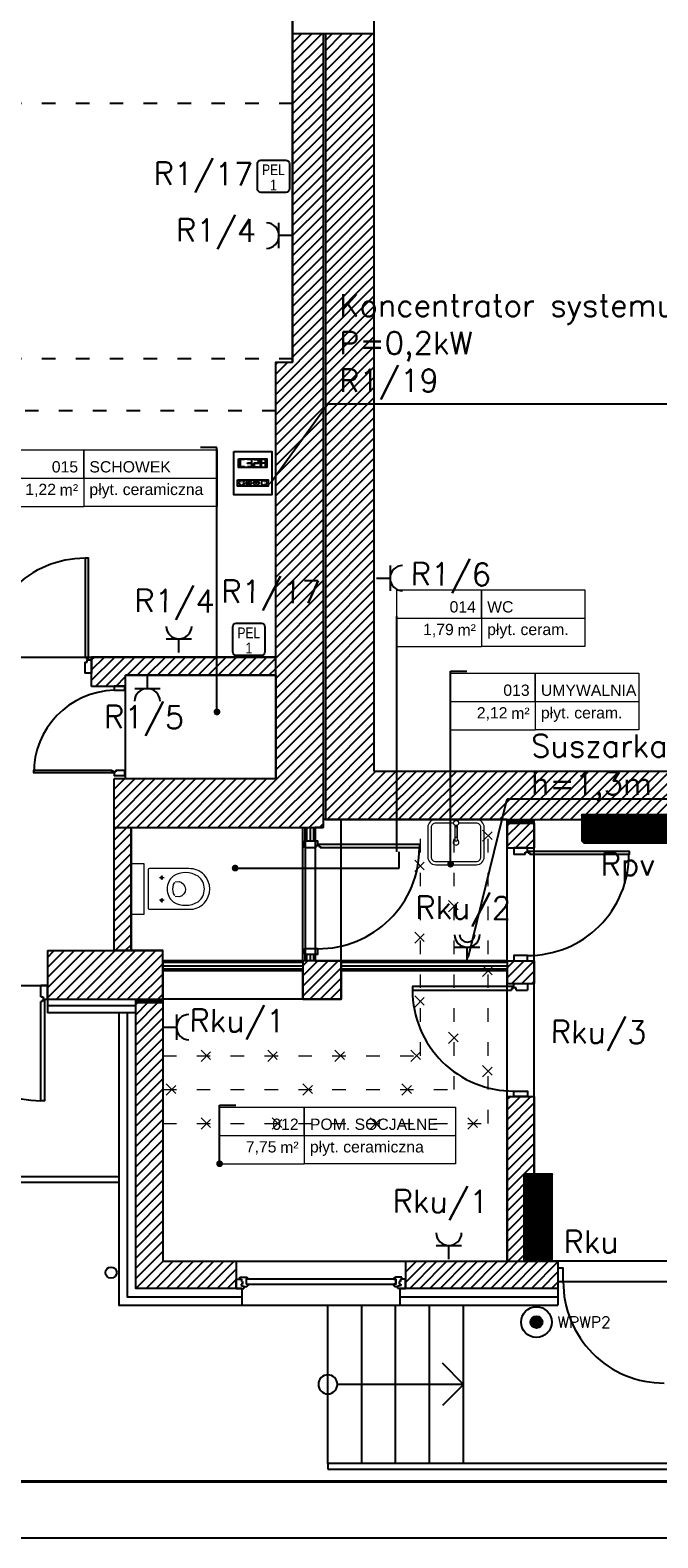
# Model space of a CAD drawing. Header units: millimetres. Extents: x 22250 to 51280, y -5012 to 7692.
# Tile 28 of 183: x 31897 to 32452, y 1533 to 2868. Entities that reach past the tile are written whole.
import ezdxf
from ezdxf import colors
from ezdxf.entities.mleader import LeaderData, LeaderLine
from ezdxf.enums import TextEntityAlignment as Align
from ezdxf.math import Vec2, Vec3

# ---------------------------------------------------------------- set-up
doc = ezdxf.new("R2010")
doc.units = ezdxf.units.MM
doc.linetypes.add('ACAD_ISO03W100', pattern=[30, 12, -18])
for name, color, linetype, lineweight in [('A_OPISY', 40, 'Continuous', 9), ('A_WYPOSAŻENIE', 181, 'Continuous', 9), ('E_Obwody', 3, 'Continuous', 13)]:
    doc.layers.add(name, color=color, linetype=linetype, lineweight=lineweight)
for name, color, linetype in [('AA OPISY', 40, 'Continuous'), ('E_Elektryka', 1, 'Continuous'), ('E_Gniazda', 1, 'Continuous'), ('E_nowe', 1, 'Continuous'), ('E_podklad', 252, 'Continuous'), ('IE_gniazda_PEL', 94, 'Continuous')]:
    doc.layers.add(name, color=color, linetype=linetype)
doc.styles.add('ARIAL', font='arial.ttf')
doc.styles.get("Standard").update_dxf_attribs({"font": 'arial.ttf'})
doc.linetypes.add('BATTING', pattern='A,0.0001,-0.1,[134,ltypeshp.shx,S=0.1,R=0,X=-0.1,Y=0],-0.2,[134,ltypeshp.shx,S=0.1,R=180,X=0.1,Y=0],-0.1', length=0.4001)
pattern_1 = [(45, (16286.52, -15796.4403), (-4.490128, 4.490128), [])]

# ---------------------------------------------------------------- blocks, each defined once
blk = doc.blocks.new('wc1')
at = {"layer": 'A_WYPOSAŻENIE'}
for p, q in [((-3840.4, 3355.8), (-3836.4, 3355.8)), ((-3838.4, 3353.8), (-3838.4, 3357.8)), ((-3820.4, 3355.8), (-3816.4, 3355.8)), ((-3818.4, 3353.8), (-3818.4, 3357.8))]:
    blk.add_line(p, q, dxfattribs=at)
blk.add_lwpolyline([(-3850.9, 3371.8), (-3805.9, 3371.8), (-3805.9, 3382.8), (-3850.9, 3382.8)], close=True, dxfattribs=at)
for points in [[(-3815.8, 3318.4, -0.399978), (-3841, 3318.4, -0.216638), (-3846.4, 3331.8), (-3846.4, 3366.8, -0.414214), (-3845.4, 3367.8), (-3811.4, 3367.8, -0.414214), (-3810.4, 3366.8), (-3810.4, 3331.8, -0.216638)], [(-3839.8, 3345.7, -0.466255), (-3817, 3345.7, -0.283436), (-3817.1, 3323.7, -0.502453), (-3839.7, 3323.7, -0.283436)]]:
    blk.add_lwpolyline(points, format="xyb", close=True, dxfattribs=at)
for points in [[(-3834.8, 3343.9), (-3834.9, 3340.5, 0.83974), (-3821.6, 3340.2), (-3821.7, 3343.9)], [(-3833.8, 3344.2, -0.303379), (-3832.3, 3345.7, -0.119022), (-3824.4, 3345.7, -0.303379), (-3823, 3344.2, -0.291246)]]:
    blk.add_lwpolyline(points, format="xyb", dxfattribs=at)
for centre in [(-3838.4, 3355.8), (-3818.4, 3355.8)]:
    blk.add_circle(centre, 1, dxfattribs=at)
blk = doc.blocks.new('um1')
at = {"layer": 'A_WYPOSAŻENIE', "ltscale": 0.5}
for points in [[(-2506.5, 3366.8), (-2524.3, 3366.8, 0.414214), (-2531.3, 3359.8), (-2531.3, 3333.8, 0.414214), (-2524.3, 3326.8), (-2488.3, 3326.8, 0.414214), (-2481.3, 3333.8), (-2481.3, 3359.8, 0.414214), (-2488.3, 3366.8), (-2506, 3366.8)], [(-2508.5, 3363.8), (-2524.3, 3363.8, 0.414214), (-2528.3, 3359.8), (-2528.3, 3333.8, 0.414214), (-2524.3, 3329.8), (-2488.3, 3329.8, 0.414214), (-2484.3, 3333.8), (-2484.3, 3359.8, 0.414214), (-2488.3, 3363.8), (-2504, 3363.8)]]:
    blk.add_lwpolyline(points, format="xyb", dxfattribs=at)
at = {"layer": 'A_WYPOSAŻENIE'}
for points in [[(-2506.5, 3366.1), (-2506.5, 3367.3), (-2506, 3367.3), (-2506, 3366.1)], [(-2506.8, 3361.7), (-2506.8, 3360.3), (-2505.8, 3360.3), (-2505.8, 3361.7)]]:
    blk.add_lwpolyline(points, dxfattribs=at)
blk.add_lwpolyline([(-2507.4, 3361.9), (-2507.4, 3348.7, 0.869565), (-2505.1, 3348.7), (-2505.1, 3361.9)], format="xyb", dxfattribs=at)
blk.add_lwpolyline([(-2507, 3360.3), (-2505.5, 3360.3), (-2505.5, 3351), (-2507, 3351)], close=True, dxfattribs=at)
blk.add_circle((-2506.3, 3363.8), 2.25, dxfattribs=at)
at = {"layer": 'A_WYPOSAŻENIE', "ltscale": 0.5}
blk.add_arc((-2506.3, 3346.8), 2.5, 117.3871, 62.6129, dxfattribs=at)
blk = doc.blocks.new('*U208')
at = {"layer": 'AA OPISY'}
for q in [(-43.5, 18.8), (-136.6, 0), (-43.5, -18.8)]:
    blk.add_line((-25, 0), q, dxfattribs=at)
blk.add_circle((-145, 0), 8.43, dxfattribs=at)
blk = doc.blocks.new('*U213')
at = {"color": 144}
for p, q in [((125.9, 0), (125.9, -8)), ((125.9, 0), (132.6, 0)), ((125.9, 0), (125.9, -8)), ((132.6, 0), (133.2, -1.6)), ((269.2, 0), (268.7, -1.6)), ((275.9, 0), (269.2, 0)), ((275.9, 0), (275.9, -8)), ((125.9, -8), (129.1, -8)), ((129.1, -8), (129.1, -9.9)), ((129.1, -8), (130.5, -8)), ((129.1, -9.9), (135, -9.9)), ((130.2, -2.4), (133.2, -1.6)), ((130.2, -3.7), (130.2, -2.4)), ((131.5, -3.7), (130.2, -3.7)), ((130.5, -8), (130.5, -6.1)), ((130.5, -6.1), (131.5, -6.1)), ((131.5, -6.1), (131.5, -3.7)), ((133.2, -1.6), (134, -1.6)), ((134, -1.6), (133.9, -1)), ((134.7, -8), (134.7, -3.7)), ((134.7, -3.7), (136.3, -3.7)), ((136.3, -8), (134.7, -8)), ((136.3, -9), (136.3, -8)), ((267.2, -3.7), (265.5, -3.7)), ((265.6, -9), (265.6, -8)), ((265.6, -8), (267.2, -8)), ((272.7, -9.9), (266.9, -9.9)), ((267.2, -8), (267.2, -3.7)), ((267.8, -1.6), (267.9, -1)), ((268.7, -1.6), (267.8, -1.6)), ((271.7, -2.4), (268.7, -1.6)), ((270.3, -6.1), (270.3, -3.7)), ((270.3, -3.7), (271.7, -3.7)), ((271.3, -6.1), (270.3, -6.1)), ((271.3, -8), (271.3, -6.1)), ((272.7, -8), (271.3, -8)), ((271.7, -3.7), (271.7, -2.4)), ((275.9, -8), (272.7, -8)), ((272.7, -8), (272.7, -9.9))]:
    blk.add_line(p, q, dxfattribs=at)
blk.add_lwpolyline([(134.7, -3.7), (267.2, -3.7), (267.2, -8), (134.7, -8)], close=True, dxfattribs=at)
for centre, radius, start, end in [((133.8, -3.5), 2.51, 356.8105, 86.8105), ((134.9, -8.4), 1.5, 273.3553, 335.6854), ((268, -3.5), 2.51, 93.1895, 183.1895), ((267, -8.4), 1.5, 204.3146, 266.6447)]:
    blk.add_arc(centre, radius, start, end, dxfattribs=at)
blk = doc.blocks.new('*U216')
at = {"lineweight": 5}
for p, q in [((-75, -25), (-75, 25)), ((-75, 25), (0, 25)), ((0, 0), (0, 25)), ((0, 25), (133.8, 25)), ((133.8, 25), (133.8, -25)), ((-75, -25), (0, -25)), ((133.8, -25), (0, -25))]:
    blk.add_line(p, q, dxfattribs=at)
at = {"lineweight": 5, "ltscale": 18.5}
for p, q in [((0, 25), (0, -25)), ((-75, 0), (133.8, 0))]:
    blk.add_line(p, q, dxfattribs=at)
at = {"lineweight": 5, "ltscale": 18.5, "insert": (-5, -10.4), "char_height": 10, "attachment_point": 6, "style": 'ARIAL'}
blk.add_mtext('\\A1;m²', dxfattribs=at)
at = {"lineweight": 5, "style": 'ARIAL'}
blk.add_attdef('1NR', text='', height=10, dxfattribs=at).set_placement((-5, 5), align=Align.RIGHT)
blk.add_attdef('2POM', (5, 5), '', height=10, dxfattribs=at)
blk.add_attdef('4PL2', text='', height=10, dxfattribs=at).set_placement((-24.6, -5), align=Align.TOP_RIGHT)
blk.add_attdef('3POS', text='', height=10, dxfattribs=at).set_placement((5, -5), align=Align.TOP_LEFT)
blk = doc.blocks.new('_Dot')
at = {"color": 0, "linetype": 'ByBlock', "lineweight": -2}
blk.add_line((-0.5, 0), (-1, 0), dxfattribs=at)
at = {"color": 0, "linetype": 'ByBlock', "const_width": 0.5}
blk.add_lwpolyline([(-0.25, 0, 1), (0.25, 0, 1)], format="xyb", close=True, dxfattribs=at)
blk = doc.blocks.new('*U217')
at = {"lineweight": 5}
for p, q in [((-75, -25), (-75, 25)), ((-75, 25), (0, 25)), ((0, 0), (0, 25)), ((0, 25), (91.6, 25)), ((91.6, 25), (91.6, -25)), ((-75, -25), (0, -25)), ((91.6, -25), (0, -25))]:
    blk.add_line(p, q, dxfattribs=at)
at = {"lineweight": 5, "ltscale": 18.5}
for p, q in [((0, 25), (0, -25)), ((-75, 0), (91.6, 0))]:
    blk.add_line(p, q, dxfattribs=at)
at = {"lineweight": 5, "ltscale": 18.5, "insert": (-5, -10.4), "char_height": 10, "attachment_point": 6, "style": 'ARIAL'}
blk.add_mtext('\\A1;m²', dxfattribs=at)
at = {"lineweight": 5, "style": 'ARIAL'}
blk.add_attdef('1NR', text='', height=10, dxfattribs=at).set_placement((-5, 5), align=Align.RIGHT)
blk.add_attdef('2POM', (5, 5), '', height=10, dxfattribs=at)
blk.add_attdef('4PL2', text='', height=10, dxfattribs=at).set_placement((-24.6, -5), align=Align.TOP_RIGHT)
blk.add_attdef('3POS', text='', height=10, dxfattribs=at).set_placement((5, -5), align=Align.TOP_LEFT)
blk = doc.blocks.new('*U218')
at = {"lineweight": 5}
for p, q in [((-75, -25), (-75, 25)), ((-75, 25), (0, 25)), ((0, 0), (0, 25)), ((0, 25), (118.2, 25)), ((118.2, 25), (118.2, -25)), ((-75, -25), (0, -25)), ((118.2, -25), (0, -25))]:
    blk.add_line(p, q, dxfattribs=at)
at = {"lineweight": 5, "ltscale": 18.5}
for p, q in [((0, 25), (0, -25)), ((-75, 0), (118.2, 0))]:
    blk.add_line(p, q, dxfattribs=at)
at = {"lineweight": 5, "ltscale": 18.5, "insert": (-5, -10.4), "char_height": 10, "attachment_point": 6, "style": 'ARIAL'}
blk.add_mtext('\\A1;m²', dxfattribs=at)
at = {"lineweight": 5, "style": 'ARIAL'}
blk.add_attdef('1NR', text='', height=10, dxfattribs=at).set_placement((-5, 5), align=Align.RIGHT)
blk.add_attdef('2POM', (5, 5), '', height=10, dxfattribs=at)
blk.add_attdef('4PL2', text='', height=10, dxfattribs=at).set_placement((-24.6, -5), align=Align.TOP_RIGHT)
blk.add_attdef('3POS', text='', height=10, dxfattribs=at).set_placement((5, -5), align=Align.TOP_LEFT)
blk = doc.blocks.new('ROZBIÓRKI_DOM')
at = {"layer": 'A_OPISY', "color": 22, "linetype": 'ACAD_ISO03W100', "true_color": 0xe22908}
for p, q in [((18569.2, 7715.7), (18579.2, 7705.7)), ((18569.2, 7705.7), (18579.2, 7715.7)), ((18509.2, 7688.9), (18519.2, 7678.9)), ((18509.2, 7678.9), (18519.2, 7688.9)), ((18539.2, 7653.4), (18549.2, 7643.4)), ((18539.2, 7643.4), (18549.2, 7653.4)), ((18509.2, 7625.4), (18519.2, 7615.4)), ((18509.2, 7615.4), (18519.2, 7625.4)), ((18569.2, 7595.9), (18579.2, 7585.9)), ((18569.2, 7585.9), (18579.2, 7595.9)), ((18509.2, 7569), (18519.2, 7559)), ((18509.2, 7559), (18519.2, 7569)), ((18539.2, 7536.8), (18549.2, 7526.8)), ((18539.2, 7526.8), (18549.2, 7536.8)), ((18320, 7520.9), (18330, 7510.9)), ((18320, 7510.9), (18330, 7520.9)), ((18379, 7520.9), (18389, 7510.9)), ((18379, 7510.9), (18389, 7520.9)), ((18438.6, 7520.9), (18448.6, 7510.9)), ((18438.6, 7510.9), (18448.6, 7520.9)), ((18505.8, 7520.9), (18515.8, 7510.9)), ((18505.8, 7510.9), (18515.8, 7520.9)), ((18569.2, 7507.2), (18579.2, 7497.2)), ((18569.2, 7497.2), (18579.2, 7507.2)), ((18289.1, 7490.9), (18299.1, 7480.9)), ((18289.1, 7480.9), (18299.1, 7490.9)), ((18410.2, 7490.9), (18420.2, 7480.9)), ((18410.2, 7480.9), (18420.2, 7490.9)), ((18497.9, 7490.9), (18507.9, 7480.9)), ((18497.9, 7480.9), (18507.9, 7490.9)), ((18320, 7460.9), (18330, 7450.9)), ((18320, 7450.9), (18330, 7460.9)), ((18382.9, 7460.9), (18392.9, 7450.9)), ((18382.9, 7450.9), (18392.9, 7460.9)), ((18469.7, 7460.9), (18479.7, 7450.9)), ((18469.7, 7450.9), (18479.7, 7460.9)), ((18556.2, 7460.9), (18566.2, 7450.9)), ((18556.2, 7450.9), (18566.2, 7460.9))]:
    blk.add_line(p, q, dxfattribs=at)
for points in [[(18286.2, 7515.9), (18514.2, 7515.9), (18514.2, 7724.9)], [(18286.2, 7485.9), (18544.2, 7485.9), (18544.2, 7724.9)], [(18286.2, 7455.9), (18574.2, 7455.9), (18574.2, 7724.9)]]:
    blk.add_lwpolyline(points, dxfattribs=at)
blk = doc.blocks.new('*U966')
blk.add_lwpolyline([(-71, 0), (0, 0), (0, 42), (-71, 42)], close=True)
at = {"lineweight": 40}
blk.add_lwpolyline([(-68, 1), (-1, 1), (-1, 41), (-68, 41)], close=True, dxfattribs=at)
blk = doc.blocks.new('PEL 1')
at = {"lineweight": 25}
blk.add_lwpolyline([(-17.5, 45), (17.5, 45, -0.414214), (22.5, 40), (22.5, 5, -0.414214), (17.5, 0), (-17.5, 0, -0.414214), (-22.5, 5), (-22.5, 40, -0.414214)], format="xyb", close=True, dxfattribs=at)
at = {"style": 'ARIAL', "width": 0.8}
for s, p in [('PEL', (0, 24.1)), ('1', (0, 2.8))]:
    blk.add_text(s, height=15, dxfattribs=at).set_placement(p, align=Align.CENTER)
blk = doc.blocks.new('Koncentrator')
h = blk.add_hatch(color=1)
h.dxf.hatch_style = 1
h.set_gradient(color1=(255, 0, 0), color2=(255, 0, 0), tint=1)
h.paths.add_polyline_path([(2328.8, 2568.1), (2326.6, 2564.4), (2331, 2564.4)])
h = blk.add_hatch(color=1)
h.dxf.hatch_style = 1
h.set_gradient(color1=(255, 0, 0), color2=(255, 0, 0), tint=1)
h.paths.add_polyline_path([(2342.5, 2564), (2344.7, 2567.6), (2340.3, 2567.6)])
at = {"color": 1}
for p, q in [((2326.6, 2564.4), (2328.8, 2568.1)), ((2326.6, 2564.4), (2331, 2564.4)), ((2331, 2564.4), (2328.8, 2568.1)), ((2344.7, 2567.6), (2340.3, 2567.6)), ((2340.3, 2567.6), (2342.5, 2564)), ((2344.7, 2567.6), (2342.5, 2564))]:
    blk.add_line(p, q, dxfattribs=at)
at = {"color": 1, "ltscale": 5}
for points in [[(2301.5, 2622.9), (2371, 2622.9), (2371, 2544), (2301.5, 2544)], [(2310.2, 2609.3), (2361.9, 2609.3), (2361.9, 2593.6), (2310.2, 2593.6)], [(2312.3, 2602), (2312.3, 2608.2), (2313.1, 2608.2), (2313.1, 2602)], [(2312.3, 2595.4), (2312.3, 2601.6), (2313.1, 2601.6), (2313.1, 2595.4)], [(2313.2, 2609), (2320.3, 2609), (2320.3, 2608.2), (2313.2, 2608.2)], [(2313.2, 2595.4), (2320.3, 2595.4), (2320.3, 2594.6), (2313.2, 2594.6)], [(2326.2, 2609), (2333.3, 2609), (2333.3, 2608.2), (2326.2, 2608.2)], [(2326.2, 2602), (2333.3, 2602), (2333.3, 2601.2), (2326.2, 2601.2)], [(2326.2, 2595.4), (2333.3, 2595.4), (2333.3, 2594.6), (2326.2, 2594.6)], [(2334.3, 2602), (2334.3, 2608.2), (2333.5, 2608.2), (2333.5, 2602)], [(2334.3, 2595.4), (2334.3, 2601.6), (2333.5, 2601.6), (2333.5, 2595.4)], [(2338, 2595), (2338, 2601.2), (2338.7, 2601.2), (2338.7, 2595)], [(2338.9, 2608.6), (2346, 2608.6), (2346, 2607.8), (2338.9, 2607.8)], [(2338.9, 2602), (2346, 2602), (2346, 2601.2), (2338.9, 2601.2)], [(2338.9, 2595), (2346, 2595), (2346, 2594.2), (2338.9, 2594.2)], [(2347, 2601.6), (2347, 2607.8), (2346.2, 2607.8), (2346.2, 2601.6)], [(2350.5, 2602), (2350.5, 2608.2), (2351.3, 2608.2), (2351.3, 2602)], [(2350.5, 2595.4), (2350.5, 2601.6), (2351.3, 2601.6), (2351.3, 2595.4)], [(2351.4, 2609), (2358.5, 2609), (2358.5, 2608.2), (2351.4, 2608.2)], [(2351.4, 2602.1), (2358.5, 2602.1), (2358.5, 2601.3), (2351.4, 2601.3)], [(2359.5, 2602), (2359.5, 2608.2), (2358.7, 2608.2), (2358.7, 2602)], [(2359.5, 2595.4), (2359.5, 2601.6), (2358.7, 2601.6), (2358.7, 2595.4)], [(2308.4, 2571.1), (2364, 2571.1), (2364, 2559.8), (2308.4, 2559.8)]]:
    blk.add_lwpolyline(points, close=True, dxfattribs=at)
for centre in [(2315.6, 2565.5), (2328.8, 2565.5), (2342.5, 2565.5), (2356.8, 2565.5)]:
    blk.add_circle(centre, 4.75, dxfattribs=at)
at = {"color": 1, "char_height": 5.07, "attachment_point": 1}
for s, insert in [('R', (2313.5, 2568.1)), ('T', (2354.7, 2568.1))]:
    blk.add_mtext_dynamic_manual_height_columns(s, width=0.0899, gutter_width=1, heights=[0], dxfattribs=dict(at, insert=insert))

msp = doc.modelspace()

# ---------------------------------------------------------------- hatches: boundary and pattern name
at = {"layer": 'E_Elektryka', "lineweight": 50}
h = msp.add_hatch(dxfattribs=at)
h.set_pattern_fill('ANSI31', color=1, scale=0.131021, angle=180)
h.set_pattern_definition([(225, (42569.33117, -23702.217274), (0.01158071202, -0.01158071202), [])])
h.paths.add_polyline_path([(32385.6, 2149), (32461.9, 2149), (32461.9, 2173), (32385.6, 2173)])
h = msp.add_hatch(dxfattribs=at)
h.set_pattern_fill('ANSI31', color=1, scale=0.131021, angle=90)
h.set_pattern_definition([(135, (6483.209341, -8328.918096), (-0.01158071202, -0.01158071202), [])])
h.paths.add_polyline_path([(32334.5, 1854.8), (32334.5, 1778.5), (32358.4, 1778.5), (32358.4, 1854.8)])
at = {"layer": 'E_nowe', "lineweight": -2}
h = msp.add_hatch(color=1, dxfattribs=at)
h.dxf.hatch_style = 1
h.paths.add_polyline_path([(32350.2, 1724.2, 1), (32339.6, 1724.2, 1)])
at = {"layer": 'E_podklad'}
h = msp.add_hatch(dxfattribs=at)
h.set_pattern_fill('ANSI31', color=256, scale=2)
h.set_pattern_definition(pattern_1)
h.paths.add_polyline_path([(32803, 2212.1), (32201, 2212.1), (32201, 2865.1), (32158, 2865.1), (32158, 2169.1), (32803, 2169.1)])
h.paths.add_polyline_path([(32156, 2865.1), (32129, 2865.1), (32129, 2574.1), (32114, 2574.1), (32114, 2205.1), (31971, 2205.1), (31971, 2162.1), (32156, 2162.1)])
h.paths.add_polyline_path([(32201, 3149.1), (32129, 3149.1), (32129, 3093.1), (32201, 3093.1)])
h.paths.add_polyline_path([(32201, 3444.1), (32158, 3444.1), (32158, 3379.1), (32201, 3379.1)])
h.paths.add_polyline_path([(32158, 3444.1), (32129, 3444.1), (32129, 3379.1), (32158, 3379.1)])
h.paths.add_polyline_path([(32229, 3487.1), (32158, 3487.1), (32158, 3492.1), (31983, 3492.1), (31983, 3484.1), (31983, 3449.1), (32115, 3449.1), (32115, 3444.1), (32229, 3444.1)])
h.paths.add_polyline_path([(32510, 3487.1), (32466, 3487.1), (32466, 3479.1), (32466, 3444.1), (32510, 3444.1)])
h.paths.add_polyline_path([(31757, 3492.1), (31706, 3492.1), (31706, 3484.1), (31706, 3449.1), (31757, 3449.1)])
h.paths.add_polyline_path([(31480, 3492.1), (31293, 3492.1), (31293, 3376.1), (31301, 3376.1), (31336, 3376.1), (31336, 3449.1), (31480, 3449.1)])
h.paths.add_polyline_path([(31336, 3156.1), (31293, 3156.1), (31293, 3100.1), (31301, 3100.1), (31336, 3100.1)])
h.paths.add_polyline_path([(31336, 2868.1), (31293, 2868.1), (31293, 2268.1), (31336, 2268.1)])
h.paths.add_polyline_path([(31812, 2053.1), (31336, 2053.1), (31336, 2072.1), (31293, 2072.1), (31293, 2010.1), (31812, 2010.1), (31812, 2022.1)])
h.paths.add_polyline_path([(32014, 2053.1), (31990, 2053.1), (31971, 2053.1), (31912, 2053.1), (31912, 2010.1), (32014, 2010.1)])
h = msp.add_hatch(dxfattribs=at)
h.set_pattern_fill('ANSI31', color=256, scale=2)
h.set_pattern_definition(pattern_1)
h.paths.add_polyline_path([(32172, 2044.1), (32138, 2044.1), (32138, 2010.1), (32172, 2010.1)])
h.paths.add_polyline_path([(32114, 2313.1), (31951, 2313.1), (31951, 2287.1), (31970.9, 2287.1), (31981, 2287.1), (31981, 2297.1), (32114, 2297.1)])
h.paths.add_polyline_path([(31459, 2287.1), (31459, 2302.1), (31851, 2302.1), (31851, 2287.1), (31851, 2313.1), (31336, 2313.1), (31336, 2287.1)])
at = {"layer": 'E_podklad', "ltscale": 2}
h = msp.add_hatch(dxfattribs=at)
h.set_pattern_fill('ANSI31', color=256, scale=2)
h.set_pattern_definition([(45, (14959.9826, -18526.9925), (-4.490128, 4.490128), [])])
h.paths.add_polyline_path([(32927, 2166.1), (32903, 2166.1), (32903, 1778.1), (32927, 1778.1)])
h.paths.add_polyline_path([(32464, 1778.1), (32464, 1754.1), (32593.2, 1754.1), (32593.2, 1778.1)])
h.paths.add_polyline_path([(32229, 1778.1), (32229, 1754.1), (32364, 1754.1), (32364, 1778.1)])
h.paths.add_polyline_path([(32343, 1924.1), (32319, 1924.1), (32319, 1778.1), (32343, 1778.1)])
h.paths.add_polyline_path([(32343, 2024.1), (32343, 2044.1), (32319, 2044.1), (32319, 2024.1)])
h.paths.add_polyline_path([(32343, 2166.1), (32319, 2166.1), (32319, 2144.1), (32343, 2144.1)])
h.paths.add_polyline_path([(32014, 2007.1), (31990, 2007.1), (31990, 1754.1), (32079, 1754.1), (32079, 1762.1), (32079, 1778.1), (32014, 1778.1)])
h.paths.add_polyline_path([(33054, 1754.1), (33054, 1778.1), (32593.2, 1778.1), (32593.2, 1754.1)])
h.paths.add_polyline_path([(33204, 1778.1), (33204, 1754.1), (33318, 1754.1), (33318, 1994.1), (33318, 2012.1), (33294, 2012.1), (33294, 1994.1), (33294, 1778.1)])
h = msp.add_hatch(dxfattribs=at)
h.set_pattern_fill('ANSI31', color=256, scale=2)
h.set_pattern_definition(pattern_1)
h.paths.add_polyline_path([(31986, 2053.1), (31986, 2162.1), (31971, 2162.1), (31971, 2053.1)])

# ---------------------------------------------------------------- linework, layer by layer
at = {"layer": 'E_Gniazda'}
for p, q in [((32116.9, 2675), (32116.9, 2697.5)), ((32129, 2686.2), (32116.9, 2686.2)), ((32215.4, 2394.1), (32215.4, 2371.6)), ((32203.3, 2382.9), (32215.4, 2382.9)), ((32017, 2329.3), (32039.5, 2329.3)), ((32028.3, 2317.1), (32028.3, 2329.3)), ((32000.3, 2297.1), (32000.3, 2285)), ((32011.6, 2285), (31989.1, 2285)), ((32272.4, 2056.2), (32294.9, 2056.3)), ((32283.7, 2044.1), (32283.7, 2056.3)), ((32026.1, 1996.7), (32026.1, 1974.2)), ((32014, 1985.4), (32026.1, 1985.4)), ((32256.2, 1792.1), (32278.7, 1792.1)), ((32267.4, 1780), (32267.4, 1792.1))]:
    msp.add_line(p, q, dxfattribs=at)
for centre, radius, start, end in [((32105.6, 2686.2), 11.3, 271.3915, 88.6085), ((32226.6, 2382.9), 11.3, 91.3915, 268.6085), ((32028.3, 2340.5), 11.3, 181.3915, 358.6085), ((32000.3, 2273.8), 11.3, 1.3915, 178.6085), ((32283.6, 2067.5), 11.3, 181.6428, 358.8602), ((32283.6, 2067.5), 6.75, 181.6428, 358.8602), ((32037.4, 1985.4), 11.3, 91.3915, 268.6085), ((32267.4, 1803.4), 11.3, 181.3915, 358.6085)]:
    msp.add_arc(centre, radius, start, end, dxfattribs=at)
at = {"layer": 'E_nowe', "color": 1, "lineweight": -2}
for radius in [13.6, 5.31]:
    msp.add_circle((32344.9, 1724.2), radius, dxfattribs=at)
at = {"layer": 'E_podklad', "ltscale": 2}
for p, q in [((32129, 3093.1), (32129, 2865.1)), ((32201, 3093.1), (32201, 2865.1)), ((32129, 2865.1), (32129, 2574.1)), ((32129, 2865.1), (32201, 2865.1)), ((32156, 2865.1), (32156, 2162.1)), ((32158, 2865.1), (32158, 2169.1)), ((32201, 2865.1), (32201, 2212.1)), ((32114, 2205.1), (32114, 2574.1)), ((32114, 2574.1), (32129, 2574.1)), ((32114, 2313.1), (31951, 2313.1)), ((31951, 2287.1), (31951, 2313.1)), ((32114, 2297.1), (31981, 2297.1)), ((31981, 2287.1), (31981, 2297.1)), ((31981, 2287.1), (31951, 2287.1)), ((32114, 2205.1), (31971, 2205.1)), ((31971, 2162.1), (31971, 2205.1)), ((32201, 2212.1), (32803, 2212.1)), ((32172, 2044.1), (32172, 2169.1)), ((32319, 2166.1), (32319, 2169.1)), ((32319, 2166.1), (32319, 2144.1)), ((32319, 2166.1), (32343, 2166.1)), ((32343, 2166.1), (32343, 2169.1)), ((32343, 2166.1), (32343, 2144.1)), ((31971, 2162.1), (32156, 2162.1)), ((32138, 2044.1), (32138, 2162.1)), ((32319, 2144.1), (32343, 2144.1)), ((31912, 2053.1), (31912, 2010.1)), ((31971, 2053.1), (32014, 2053.1)), ((32014, 2035.1), (32014, 2044.1)), ((32138, 2044.1), (32014, 2044.1)), ((32014, 2044.1), (32014, 2035.1)), ((32138, 2042.6), (32014, 2042.6)), ((32138, 2044.1), (32138, 2035.1)), ((32138, 2044.1), (32138, 2035.1)), ((32172, 2044.1), (32172, 2035.1)), ((32319, 2044.1), (32172, 2044.1)), ((32172, 2044.1), (32172, 2035.1)), ((32319, 2042.6), (32172, 2042.6)), ((32319, 2044.1), (32319, 2024.1)), ((32319, 2044.1), (32343, 2044.1)), ((32343, 2044.1), (32343, 2024.1)), ((32138, 2036.6), (32014, 2036.6)), ((32138, 2035.1), (32014, 2035.1)), ((32319, 2036.6), (32172, 2036.6)), ((32319, 2035.1), (32172, 2035.1)), ((32343, 2024.1), (32343, 2029.1)), ((31814.3, 2022.1), (31912, 2022.1)), ((32319, 2024.1), (32343, 2024.1)), ((31912, 2010.1), (31912, 1998.1)), ((31990, 2007.1), (31990, 2010.1)), ((31990, 2007.1), (32014, 2007.1)), ((32138, 2010.1), (32014, 2010.1)), ((32014, 2007.1), (32014, 2010.1)), ((32319, 1924.1), (32319, 1778.1)), ((32319, 1924.1), (32343, 1924.1)), ((32343, 1778.1), (32343, 1924.1)), ((32343, 1924.1), (32343, 1778.1)), ((31617, 1853.1), (31975, 1853.1)), ((31617, 1848.1), (31975, 1848.1)), ((32079, 1778.1), (32079, 1754.1)), ((32079, 1778.1), (32229, 1778.1)), ((32229, 1778.1), (32229, 1754.1)), ((32364, 1778.1), (32364, 1754.1)), ((32084, 1754.1), (32079, 1754.1)), ((32084, 1754.1), (32084, 1739.1)), ((32224, 1754.1), (32224, 1739.1)), ((32224, 1754.1), (32229, 1754.1)), ((32364, 1760.2), (32464, 1760.2)), ((32364, 1754.1), (32364, 1739.1)), ((32084, 1739.1), (32224, 1739.1)), ((32160.2, 1599.1), (32160.2, 1739.1)), ((32190.2, 1599.1), (32190.2, 1739.1)), ((32220.2, 1599.1), (32220.2, 1739.1)), ((32250.2, 1599.1), (32250.2, 1739.1)), ((32280.2, 1599.1), (32280.2, 1739.1)), ((32280.2, 1599.1), (32160.2, 1599.1)), ((32160.2, 1599.1), (32160.2, 1594.1)), ((32160.2, 1594.1), (32480.2, 1594.1)), ((32480.2, 1599.1), (32280.2, 1599.1))]:
    msp.add_line(p, q, dxfattribs=at)
at = {"layer": 'E_podklad', "linetype": 'ACAD_ISO03W100'}
for p, q in [((32129, 2803.1), (31336, 2803.1)), ((32129, 2577.1), (31336, 2577.1)), ((32114, 2531.1), (31336, 2531.1))]:
    msp.add_line(p, q, dxfattribs=at)
at = {"layer": 'E_podklad'}
msp.add_line((32221.3, 2140.7), (32221.3, 2349.3), dxfattribs=at)
at = {"layer": 'E_podklad', "color": 144, "true_color": 0x007cb0}
for p, q in [((31946.6, 2312.7), (31945.1, 2312.7)), ((31946.6, 2311.2), (31946.6, 2312.7)), ((31947, 2308.6), (31947, 2310.6)), ((31945, 2308.6), (31947, 2308.6)), ((31969.2, 2211.6), (31969.2, 2212.8)), ((31970.5, 2211.6), (31969.2, 2211.6)), ((31972.5, 2211.3), (31970.9, 2211.3)), ((31972.5, 2212.9), (31972.5, 2211.3)), ((32149.4, 2144.1), (32149.4, 2146.1)), ((32149.4, 2146.1), (32151.3, 2146.1)), ((32151.9, 2145.7), (32153.5, 2145.7)), ((32153.5, 2145.7), (32153.5, 2144.2)), ((32335, 2138.2), (32335, 2140.2)), ((32335, 2140.2), (32337, 2140.2)), ((32337.5, 2139.7), (32339.1, 2139.7)), ((32339.1, 2139.7), (32339.1, 2138.2)), ((32324.5, 2019.7), (32322.9, 2019.7)), ((32322.9, 2019.7), (32322.9, 2018.2)), ((32327, 2020.2), (32325, 2020.2)), ((32327, 2018.2), (32327, 2020.2)), ((31906, 2012.1), (31908, 2012.1)), ((31907.6, 2008), (31906.1, 2008)), ((31907.6, 2009.6), (31907.6, 2008)), ((31908, 2012.1), (31908, 2010.1))]:
    msp.add_line(p, q, dxfattribs=at)
at = {"layer": 'E_podklad', "linetype": 'BATTING', "ltscale": 3}
for p, q in [((32319, 2167.6), (32343, 2167.6)), ((31990, 2008.6), (32014, 2008.6))]:
    msp.add_line(p, q, dxfattribs=at)
at = {"layer": 'E_podklad', "linetype": 'BATTING', "ltscale": 7}
for p, q in [((32144.5, 2162.1), (32144.5, 2150.1)), ((32144.5, 2050.1), (32144.5, 2044.1)), ((32014, 2039.6), (32138, 2039.6)), ((32172, 2039.6), (32319, 2039.6))]:
    msp.add_line(p, q, dxfattribs=at)
at = {"layer": 'E_podklad', "ltscale": 2}
for points in [[(32114, 2313.1), (32114, 2574.1), (32129, 2574.1), (32129, 3444.1), (32115, 3444.1), (32115, 3449.1), (31336, 3449.1), (31336, 2313.1), (32114, 2313.1)], [(32319, 2169.1), (32156, 2169.1), (32156, 2162.1), (32149, 2162.1), (32149, 2044.1), (32319, 2044.1), (32319, 2169.1)], [(32158, 2169.1), (32803, 2169.1)], [(32343, 2169.1), (32903, 2169.1), (32903, 2029.1), (32483, 2029.1), (32483, 1778.1), (32343, 1778.1), (32343, 2169.1)], [(31986, 2162.1), (32140, 2162.1), (32140, 2044.1), (32014, 2044.1), (32014, 2053.1), (31986, 2053.1), (31986, 2162.1)], [(31912, 2010.1), (32014, 2010.1), (32014, 2053.1)], [(31912, 2053.1), (31971, 2053.1)], [(32014, 2035.1), (32014, 1778.1), (32319, 1778.1), (32319, 2035.1), (32172, 2035.1), (32172, 2010.1), (32138, 2010.1), (32138, 2035.1), (32014, 2035.1)], [(32079, 1754.1), (31990, 1754.1), (31990, 2007.1)], [(32014, 2007.1), (32014, 1778.1), (32079, 1778.1)], [(31990, 1998.1), (31912, 1998.1)], [(31975, 1998.1), (31975, 1739.1), (32084, 1739.1)], [(32229, 1778.1), (32364, 1778.1)], [(32364, 1754.1), (32229, 1754.1)], [(32224, 1739.1), (32364, 1739.1)]]:
    msp.add_lwpolyline(points, dxfattribs=at)
at = {"layer": 'E_podklad', "color": 144, "true_color": 0x007cb0}
for points in [[(31948.2, 2311.2), (31948.2, 2400.6), (31945.1, 2400.6), (31945.1, 2312.7)], [(31947, 2310.6), (31951, 2310.6), (31951, 2298.7), (31945, 2298.7)], [(31946.6, 2311.2), (31948.2, 2311.2)], [(31945, 2308.6), (31945, 2298.7)], [(31980.4, 2287.3), (31970.9, 2287.3), (31970.9, 2283.6), (31980.4, 2283.6), (31980.4, 2287.3)], [(31970.5, 2210.4), (31899.7, 2210.4), (31899.7, 2212.8), (31969.2, 2212.8)], [(31970.5, 2211.6), (31970.5, 2210.4)], [(31970.9, 2211.3), (31970.9, 2208.1), (31980.4, 2208.1), (31980.4, 2212.9)], [(31972.5, 2212.9), (31980.4, 2212.9)], [(32151.3, 2146.1), (32151.3, 2150.1), (32139.4, 2150.1), (32139.4, 2144.1)], [(32149.4, 2144.1), (32139.4, 2144.1)], [(32151.9, 2147.3), (32241.3, 2147.3), (32241.3, 2144.2), (32153.5, 2144.2)], [(32151.9, 2145.7), (32151.9, 2147.3)], [(32337, 2140.2), (32337, 2144.1), (32325, 2144.1), (32325, 2138.2)], [(32335, 2138.2), (32325, 2138.2)], [(32337.5, 2141.3), (32427, 2141.3), (32427, 2138.2), (32339.1, 2138.2)], [(32337.5, 2139.7), (32337.5, 2141.3)], [(32139.4, 2050.1), (32151.3, 2050.1), (32151.3, 2054.7), (32139.4, 2054.7), (32139.4, 2050.1)], [(32325, 2044.1), (32337, 2044.1), (32337, 2048.8), (32325, 2048.8), (32325, 2044.1)], [(31906, 2012.1), (31906, 2022.1)], [(31908, 2010.1), (31912, 2010.1), (31912, 2022.1), (31906, 2022.1)], [(32324.5, 2021.3), (32235.1, 2021.3), (32235.1, 2018.2), (32322.9, 2018.2)], [(32324.5, 2019.7), (32324.5, 2021.3)], [(32325, 2020.2), (32325, 2024.1), (32337, 2024.1), (32337, 2018.2)], [(32327, 2018.2), (32337, 2018.2)], [(31909.2, 2009.6), (31909.2, 1920.2), (31906.1, 1920.2), (31906.1, 2008)], [(31907.6, 2009.6), (31909.2, 2009.6)], [(32337, 1924.1), (32325, 1924.1), (32325, 1928.8), (32337, 1928.8), (32337, 1924.1)], [(32364, 1772.1), (32364, 1760.2), (32368.6, 1760.2), (32368.6, 1772.1), (32364, 1772.1)]]:
    msp.add_lwpolyline(points, dxfattribs=at)
at = {"layer": 'E_podklad', "ltscale": 2}
for points in [[(31981, 2297.1), (32114, 2297.1), (32114, 2205.1), (31981, 2205.1)], [(31986, 2053.1), (31971, 2053.1), (31971, 2162.1), (31986, 2162.1)], [(32149, 2150.1), (32140, 2150.1), (32140, 2162.1), (32149, 2162.1)], [(32147.5, 2150.1), (32141.5, 2150.1), (32141.5, 2162.1), (32147.5, 2162.1)], [(32138, 2010.1), (32172, 2010.1), (32172, 2044.1), (32138, 2044.1)], [(32149, 2044.1), (32140, 2044.1), (32140, 2050.1), (32149, 2050.1)], [(32147.5, 2044.1), (32141.5, 2044.1), (32141.5, 2050.1), (32147.5, 2050.1)]]:
    msp.add_lwpolyline(points, close=True, dxfattribs=at)
at = {"layer": 'E_podklad', "linetype": 'BATTING', "ltscale": 14}
msp.add_lwpolyline([(31990, 2004.1), (31912, 2004.1)], dxfattribs=at)
at = {"layer": 'E_podklad', "linetype": 'BATTING', "ltscale": 18}
for points in [[(31982.5, 1998.1), (31982.5, 1746.6), (32084, 1746.6)], [(32224, 1746.6), (32364, 1746.6)]]:
    msp.add_lwpolyline(points, dxfattribs=at)
at = {"layer": 'E_podklad'}
msp.add_circle((31968.2, 1768), 5, dxfattribs=at)
at = {"layer": 'E_podklad', "color": 144, "true_color": 0x007cb0}
for centre, radius, start, end in [((31945.1, 2311.1), 89.4, 89.9989, 180.3548), ((31973.1, 2210.3), 73.4, 91.6827, 180.3405), ((32151.9, 2144.2), 89.4, 269.6452, 0.0011), ((32337.5, 2138.2), 89.4, 269.6452, 0.0011), ((32324.5, 2018.2), 89.4, 179.9989, 270.3548), ((31906.1, 2009.6), 89.4, 179.6452, 270.0011), ((32458.1, 1759.6), 89.4, 179.6452, 270.0011)]:
    msp.add_arc(centre, radius, start, end, dxfattribs=at)

# ---------------------------------------------------------------- block references
for name, p, xscale, yscale, zscale in [('*U966', (34426.2, 1533.2), 50, 50, 50), ('Koncentrator', (30961.8, 1224.2), 0.4845259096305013, 0.4845259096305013, 0.4845259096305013)]:
    msp.add_blockref(name, p, dxfattribs=dict(xscale=xscale, yscale=yscale, zscale=zscale))
at = {"layer": 'E_podklad'}
for name, p in [('ROZBIÓRKI_DOM', (13727.9, -5555.8)), ('um1', (34780, -1197.7))]:
    msp.add_blockref(name, p, dxfattribs=at)
for name, p, values in [('*U218', (31944, 2471.5), {'1NR': '015', '2POM': 'SCHOWEK', '3POS': 'płyt. ceramiczna', '4PL2': '1,22'}), ('*U217', (32296.3, 2347.5), {'1NR': '014', '2POM': 'WC', '3POS': 'płyt. ceram.', '4PL2': '1,79'}), ('*U217', (32343.9, 2273.7), {'1NR': '013', '2POM': 'UMYWALNIA', '3POS': 'płyt. ceram.', '4PL2': '2,12'}), ('*U216', (32139.3, 1889.4), {'1NR': '012', '2POM': 'POM. SOCJALNE', '3POS': 'płyt. ceramiczna', '4PL2': '7,75'})]:
    msp.add_blockref(name, p, dxfattribs=at).add_auto_attribs(values)
at = {"layer": 'E_podklad', "xscale": -1, "rotation": 89.99999999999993}
msp.add_blockref('wc1', (35368.9, -1720.7), dxfattribs=at)
at = {"layer": 'E_podklad', "transparency": 33554559, "xscale": -1, "rotation": 180}
for name, p in [('*U213', (31953.1, 1754.1)), ('*U208', (32305.2, 1669.1))]:
    msp.add_blockref(name, p, dxfattribs=at)
at = {"layer": 'IE_gniazda_PEL', "xscale": 0.6336881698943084, "yscale": 0.6336881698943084, "zscale": 0.6336881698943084}
for p in [(32112, 2724.5), (32090.2, 2314.5)]:
    msp.add_blockref('PEL 1', p, dxfattribs=at)

# ---------------------------------------------------------------- texts
at = {"layer": 'E_nowe', "linetype": 'Continuous', "lineweight": 20, "insert": (32363.5, 1729.1, 1), "char_height": 10, "width": 19.11, "attachment_point": 1}
msp.add_mtext('\\pxt1;{\\Fsimplex|c0;WPWP2}', dxfattribs=at)
at = {"layer": 'E_Obwody', "linetype": 'Continuous', "lineweight": 20, "char_height": 20, "width": 38.22, "attachment_point": 1, "rotation": 359.5659}
for s, insert in [('{\\Fsimplex,bigfont|c0;R1/17}', (32005.9, 2751.3)), ('{\\Fsimplex,bigfont|c0;R1/4}', (32025.7, 2701.2)), ('{\\Fsimplex,bigfont|c0;R1/6}', (32233.7, 2396.7)), ('{\\Fsimplex,bigfont|c0;R1/17}', (32065.9, 2381.3)), ('{\\Fsimplex,bigfont|c0;R1/4}', (31988.9, 2373.1)), ('{\\Fsimplex,bigfont|c0;R1/5}', (31961.9, 2270.2)), ('{\\Fsimplex,bigfont|c0;Rku/2}', (32237.7, 2101.4)), ('{\\Fsimplex,bigfont|c0;Rku/1}', (32037.7, 2001.4)), ('{\\Fsimplex,bigfont|c0;Rku/3}', (32357.7, 1991.4)), ('{\\Fsimplex,bigfont|c0;Rku/1}', (32217.7, 1841.4))]:
    msp.add_mtext(s, dxfattribs=dict(at, insert=insert))
at = {"layer": 'E_Obwody', "linetype": 'Continuous', "lineweight": 20, "char_height": 20, "width": 51.941, "attachment_point": 1}
for s, insert in [('\\pxt1.359008;{\\Fsimplex|c0;\\C1;Rpv}', (32401.9, 2139.7)), ('\\pxt1.359008;{\\Fsimplex|c0;\\C1;Rku}', (32368.9, 1805.4))]:
    msp.add_mtext(s, dxfattribs=dict(at, insert=insert))

# ---------------------------------------------------------------- leaders
at = {"layer": 'E_Gniazda', "color": 30, "linetype": 'ByBlock', "lineweight": -3, "ltscale": 20}
ml = msp.add_multileader_mtext('Standard', dxfattribs=at)
ml.set_content('{\\Fsimplex|c0;Koncentrator systemu przywołania\\PP=0,2kW\\PR1/19}', color=30)
ml.set_leader_properties()
ml.build(insert=Vec2(0, 0))
ml.multileader.update_dxf_attribs({"text_left_attachment_type": 5, "text_right_attachment_type": 5})
ctx = ml.context
ctx.base_point, ctx.char_height, ctx.plane_origin = Vec3(32168.2, 2537.4), 20, Vec3(33022.9, 2034)
ctx.left_attachment, ctx.right_attachment = 5, 5
notes = []
notes.append((ctx, [(0, (1, 1, 0), (32160.2, 2537.4), (1, 0), 8, [(3, [(32107.2, 2464.5)], 0, [])])]))
ctx.mtext.insert, ctx.mtext.flow_direction = Vec3(32170.2, 2634.5), 5
ml = msp.add_multileader_mtext('Standard', dxfattribs=at)
ml.set_content('{\\Fsimplex|c238;Suszarka do rąk\\Ph=1,3m}', color=30)
ml.set_leader_properties()
ml.build(insert=Vec2(0, 0))
ml.multileader.update_dxf_attribs({"text_left_attachment_type": 5, "text_right_attachment_type": 5, "dogleg_length": 0.8})
ctx = ml.context
ctx.base_point, ctx.char_height, ctx.plane_origin = Vec3(32338.2, 2187.4), 20, Vec3(33005.7, 799.5)
ctx.left_attachment, ctx.right_attachment = 5, 5
notes.append((ctx, [(0, (1, 1, 0), (32318.9, 2187.4), (1, 0), 19.3, [(1, [(32283.7, 2044.1)], 0, [])])]))
ctx.mtext.insert, ctx.mtext.flow_direction = Vec3(32340.2, 2244.5), 5
at = {"layer": 'E_podklad'}
ml = msp.add_multileader_mtext('Standard', dxfattribs=at)
ml.set_content('', color=256)
ml.set_leader_properties()
ml.set_arrow_properties(name='DOT')
ml.build(insert=Vec2(0, 0))
ml.multileader.update_dxf_attribs({"arrow_head_size": 6})
ctx = ml.context
ctx.base_point, ctx.arrow_head_size, ctx.plane_origin = Vec3(32043.5, 2498.5), 6, Vec3(32264.1, 2964.2)
ctx.text_align_type = 2
notes.append((ctx, [(0, (1, 1, 0), (32062, 2498.5), (-1, 0), 14.5, [(0, [(32062, 2264.5)], 0, [])])]))
ctx.mtext.insert, ctx.mtext.rotation, ctx.mtext.alignment, ctx.mtext.flow_direction = Vec3(32045.5, 2498.5), 6.283185, 3, 5
ml = msp.add_multileader_mtext('Standard', dxfattribs=at)
ml.set_content('', color=256)
ml.set_leader_properties()
ml.set_arrow_properties(name='DOT')
ml.build(insert=Vec2(0, 0))
ml.multileader.update_dxf_attribs({"arrow_head_size": 6})
ctx = ml.context
ctx.base_point, ctx.arrow_head_size, ctx.plane_origin = Vec3(32283.4, 2300.7), 6, Vec3(32066.9, 2766.4)
notes.append((ctx, [(0, (1, 1, 0), (32268.9, 2300.7), (1, 0), 14.5, [(0, [(32268.9, 2129.7)], 0, [])])]))
ctx.mtext.insert, ctx.mtext.flow_direction = Vec3(32285.4, 2300.7), 5
ml = msp.add_multileader_mtext('Standard', dxfattribs=at)
ml.set_content('', color=256)
ml.set_leader_properties()
ml.set_arrow_properties(name='DOT')
ml.build(insert=Vec2(0, 0))
ml.multileader.update_dxf_attribs({"arrow_head_size": 6})
ctx = ml.context
ctx.base_point, ctx.arrow_head_size, ctx.plane_origin, ctx.plane_x_axis, ctx.plane_y_axis = Vec3(32223.3, 2144.7), 6, Vec3(32788.2, 1924.2), Vec3(0, -1), Vec3(1, 0)
ctx.text_align_type = 2
notes.append((ctx, [(0, (1, 1, 0), (32223.3, 2126.2), (0, 1), 14.5, [(0, [(32078.1, 2126.2)], 0, [])])]))
ctx.mtext.insert, ctx.mtext.text_direction, ctx.mtext.rotation, ctx.mtext.alignment, ctx.mtext.flow_direction = Vec3(32223.3, 2142.7), Vec3(0, -1), 4.712389, 3, 5
ml = msp.add_multileader_mtext('Standard', dxfattribs=at)
ml.set_content('', color=256)
ml.set_leader_properties()
ml.set_arrow_properties(name='DOT')
ml.build(insert=Vec2(0, 0))
ml.multileader.update_dxf_attribs({"arrow_head_size": 6})
ctx = ml.context
ctx.base_point, ctx.arrow_head_size, ctx.plane_origin = Vec3(32078.8, 1916.4), 6, Vec3(31862.3, 2382.1)
notes.append((ctx, [(0, (1, 1, 0), (32064.3, 1916.4), (1, 0), 14.5, [(0, [(32064.3, 1864.4)], 0, [])])]))
ctx.mtext.insert, ctx.mtext.flow_direction = Vec3(32080.8, 1916.4), 5
for ctx, leaders in notes:
    for number, flags, end, landing, length, lines in leaders:
        leader = LeaderData()
        leader.index, (leader.has_last_leader_line, leader.has_dogleg_vector, leader.attachment_direction) = number, flags
        leader.last_leader_point, leader.dogleg_vector, leader.dogleg_length = Vec3(end), Vec3(landing), length
        for number, points, colour, breaks in lines:
            line = LeaderLine()
            line.index, line.vertices, line.color, line.breaks = number, Vec3.list(points), colors.encode_raw_color(colour), breaks
            leader.lines.append(line)
        ctx.leaders.append(leader)

doc.saveas('drawing.dxf')
